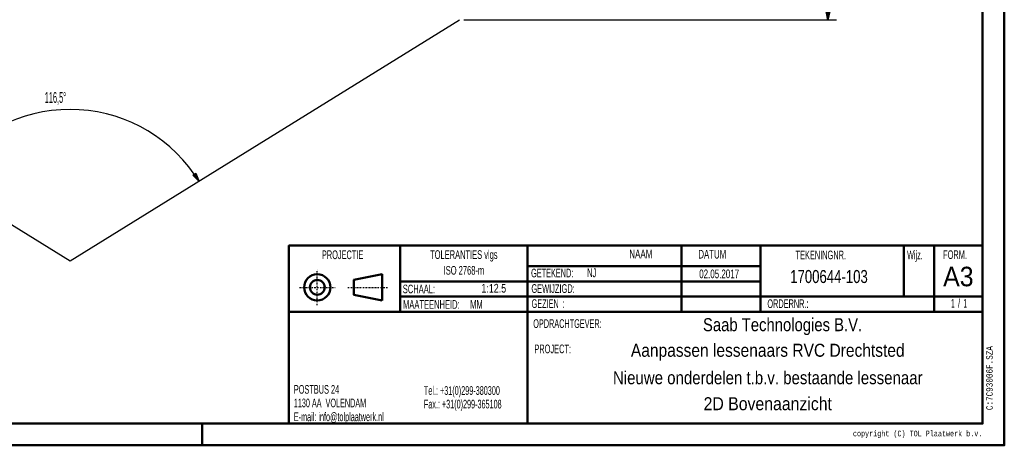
# Model space of a CAD drawing. Extents: x -7591 to -2491, y 6498 to 10061.
# Tile 53 of 125: x -5329 to -2491, y 6498 to 7724. Entities that reach past the tile are written whole.
import ezdxf
from ezdxf.enums import TextEntityAlignment as Align

# ---------------------------------------------------------------- set-up
doc = ezdxf.new("R2010")
doc.units = 0
doc.header["$MEASUREMENT"] = 0
doc.linetypes.add('DASHDOT', pattern=[8.5, 4, -2, 0.5, -2])
for name, color, linetype in [('DIM49', 4, 'CONTINUOUS'), ('LE_MIDDLE', 7, 'CONTINUOUS'), ('LE_RED', 1, 'CONTINUOUS'), ('TXT_ALL', 7, 'CONTINUOUS'), ('TXT_DIM49', 2, 'CONTINUOUS')]:
    doc.layers.add(name, color=color, linetype=linetype)
doc.layers.add('LE_ALL', color=7, linetype='CONTINUOUS', lineweight=50)
doc.styles.add('MONOTXT', font='monotxt.shx')

# ---------------------------------------------------------------- blocks, each defined once
blk = doc.blocks.new('_D2', base_point=(-5184.3, 7028.4))
at = {"layer": 'DIM49', "color": 1}
for p, q in [((-5556.3, 7258.6), (-5546.7, 7282.3)), ((-5538.4, 7276.8), (-5556.3, 7258.6)), ((-5543.2, 7278.5), (-5555.6, 7259.7)), ((-5545.3, 7279.9), (-5550.8, 7271.5)), ((-5546.7, 7282.3), (-5538.4, 7276.8)), ((-5541.2, 7277.1), (-5546.7, 7268.8)), ((-4830.2, 7276.8), (-4821.8, 7282.3)), ((-4812.3, 7258.6), (-4830.2, 7276.8)), ((-4827.4, 7277.1), (-4821.9, 7268.8)), ((-4825.3, 7278.5), (-4812.9, 7259.7)), ((-4823.2, 7279.9), (-4817.7, 7271.5)), ((-4821.8, 7282.3), (-4812.3, 7258.6))]:
    blk.add_line(p, q, dxfattribs=at)
blk.add_arc((-5184.3, 7028.4), 437.5, 35.0245, 144.9755, dxfattribs=at)
at = {"layer": 'TXT_DIM49', "width": 0.467}
blk.add_text('116,5°', height=31.25, rotation=359.9943, dxfattribs=at).set_placement((-5226.4, 7484.7), align=Align.CENTER)
blk = doc.blocks.new('_D8', base_point=(-5184.3, 9425.3))
at = {"layer": 'DIM49', "color": 1}
for p, q in [((-2974.3, 9425.3), (-5171.8, 9425.3)), ((-3004.3, 9400.3), (-2999.3, 9425.3)), ((-2999.3, 9425.3), (-2994.3, 9400.3)), ((-2999.3, 9401.6), (-2999.3, 9424.1)), ((-2994.3, 9400.3), (-3004.3, 9400.3)), ((-3001.8, 9401.6), (-3001.8, 9411.6)), ((-2999.3, 7748), (-2999.3, 9400.3)), ((-2996.8, 9401.6), (-2996.8, 9411.6)), ((-2974.3, 7723), (-4049.3, 7723)), ((-2999.3, 7723), (-3004.3, 7748)), ((-3004.3, 7748), (-2994.3, 7748)), ((-3001.8, 7746.8), (-3001.8, 7736.8)), ((-2994.3, 7748), (-2999.3, 7723)), ((-2999.3, 7746.8), (-2999.3, 7724.3)), ((-2996.8, 7746.8), (-2996.8, 7736.8))]:
    blk.add_line(p, q, dxfattribs=at)
at = {"layer": 'TXT_DIM49', "width": 0.526}
blk.add_text('1702,3', height=31.25, rotation=90, dxfattribs=at).set_placement((-3018.1, 8526.5), align=Align.CENTER)

msp = doc.modelspace()

# ---------------------------------------------------------------- linework, layer by layer
at = {"layer": 'LE_ALL', "color": 10}
for p, q in [((-4232.6, 7073.5), (-4232.6, 6883.1)), ((-3865.4, 7073.5), (-3865.4, 6561)), ((-3421.2, 7073.5), (-3421.2, 6883.1)), ((-3193.6, 7073.5), (-3193.6, 6883.1)), ((-2780.8, 7073.5), (-2780.8, 6926.9)), ((-2693.3, 7073.5), (-2693.3, 6883.1)), ((-2553.5, 6883.1), (-4553.5, 6883.1))]:
    msp.add_line(p, q, dxfattribs=at)
at = {"layer": 'LE_ALL', "color": 1}
for p, q in [((-3193.6, 7014.4), (-3865.4, 7014.4)), ((-3193.6, 6926.9), (-4232.6, 6926.9)), ((-4803.5, 6561), (-4803.5, 6498.5))]:
    msp.add_line(p, q, dxfattribs=at)
at = {"layer": 'LE_ALL', "color": 10}
for points in [[(-7591, 6498.5), (-2491, 6498.5), (-2491, 10061), (-7591, 10061), (-7591, 6498.5)], [(-7528.5, 6561), (-2553.5, 6561), (-2553.5, 9998.5), (-7528.5, 9998.5), (-7528.5, 6561)], [(-2553.5, 7073.5), (-4553.5, 7073.5), (-4553.5, 6561)], [(-4284.5, 6915.5), (-4366.1, 6932), (-4366.1, 6974.8), (-4284.5, 6991.3), (-4284.5, 6915.5)], [(-2553.5, 6926.9), (-3193.6, 6926.9)]]:
    msp.add_lwpolyline(points, dxfattribs=at)
at = {"layer": 'LE_ALL', "color": 1}
msp.add_lwpolyline([(-3193.6, 6970.6), (-3865.4, 6970.6), (-4232.6, 6970.6)], dxfattribs=at)
at = {"layer": 'LE_ALL', "color": 10}
for radius in [37.9, 21.4]:
    msp.add_circle((-4471.5, 6953.4), radius, dxfattribs=at)
at = {"layer": 'LE_MIDDLE', "color": 1, "linetype": 'DASHDOT'}
for p, q in [((-4471.5, 6902.3), (-4471.5, 7004.5)), ((-4522.6, 6953.4), (-4420.4, 6953.4)), ((-4383.2, 6953.4), (-4267.3, 6953.4))]:
    msp.add_line(p, q, dxfattribs=at)
at = {"layer": 'LE_RED'}
msp.add_lwpolyline([(-4061.8, 7723), (-5184.3, 7028.4), (-6306.8, 7723)], dxfattribs=at)

# ---------------------------------------------------------------- block references
at = {"layer": 'DIM49'}
for name, p in [('_D8', (-5184.3, 9425.3)), ('_D2', (-5184.3, 7028.4))]:
    msp.add_blockref(name, p, dxfattribs=at)

# ---------------------------------------------------------------- texts
at = {"layer": 'TXT_ALL', "color": 6}
for s, width, p in [('PROJECTIE', 0.557, (-4398.5, 7034.7)), ('TOLERANTIES vlgs', 0.566, (-4049, 7035.2)), ('ISO 2768-m', 0.597, (-4048.8, 6989.9))]:
    msp.add_text(s, height=25, dxfattribs=dict(at, width=width)).set_placement(p, align=Align.CENTER)
for s, width, p in [('NAAM', 0.691, (-3572.1, 7037.2)), ('DATUM', 0.675, (-3373, 7036.4)), ('TEKENINGNR.', 0.558, (-3092.8, 7034.2)), ('Wijz.', 0.5, (-2771.2, 7034.2)), ('FORM.', 0.584, (-2667.2, 7035)), ('GETEKEND:', 0.58, (-3855.2, 6982.1)), ('SCHAAL:', 0.569, (-4225, 6936.2)), ('GEWIJZIGD:', 0.536, (-3854.3, 6937.4)), ('MAATEENHEID:     MM', 0.599, (-4224.3, 6891.6)), ('GEZIEN  :', 0.526, (-3853.7, 6894.1)), ('ORDERNR.:', 0.554, (-3174, 6893.8)), ('OPDRACHTGEVER:', 0.609, (-3849, 6836.5)), ('PROJECT:', 0.562, (-3845.9, 6763.6))]:
    msp.add_text(s, height=25, dxfattribs=dict(at, width=width)).set_placement(p)
at = {"layer": 'TXT_ALL', "color": 5, "width": 0.953}
msp.add_text('A3', height=56.25, dxfattribs=at).set_placement((-2623.4, 7012.7), align=Align.TOP_CENTER)
at = {"layer": 'TXT_ALL', "color": 5}
for s, width, p in [('NJ', 0.566, (-3693.5, 6982.7)), ('1:12.5', 0.766, (-3998.3, 6938.3)), ('1', 0.449, (-2608.9, 6895.2))]:
    msp.add_text(s, height=25, dxfattribs=dict(at, width=width)).set_placement(p)
for s, height, width, p in [('02.05.2017', 25, 0.687, (-3313, 6979.7)), ('1700644-103', 37.5, 0.757, (-2996.4, 6965.8)), ('/', 25, 0.654, (-2621.4, 6895.2)), ('Saab Technologies B.V.', 37.5, 0.853, (-3130.2, 6827.1)), ('Aanpassen lessenaars RVC Drechtsted', 37.5, 0.893, (-3172.9, 6753.4)), ('Nieuwe onderdelen t.b.v. bestaande lessenaar', 37.5, 0.863, (-3172.9, 6674.3)), ('2D Bovenaanzicht', 37.5, 0.909, (-3172.9, 6599.5))]:
    msp.add_text(s, height=height, dxfattribs=dict(at, width=width)).set_placement(p, align=Align.CENTER)
at = {"layer": 'TXT_ALL', "color": 5, "width": 0.449}
msp.add_text('1', height=25, dxfattribs=at).set_placement((-2633.9, 6895.2), align=Align.RIGHT)
at = {"layer": 'TXT_ALL', "color": 1, "style": 'MONOTXT', "width": 0.812}
msp.add_text('C:7C93006F.SZA', height=18.75, rotation=90.0002, dxfattribs=at).set_placement((-2524.5, 6599.8))
at = {"layer": 'TXT_ALL', "color": 6}
for s, width, p in [('POSTBUS 24', 0.634, (-4539.2, 6659.5)), ('Tel.: +31(0)299-380300', 0.523, (-4164.2, 6656.2)), ('1130 AA  VOLENDAM', 0.604, (-4539.2, 6620.4)), ('Fax.: +31(0)299-365108', 0.521, (-4164.2, 6617.1)), ('E-mail: info@tolplaatwerk.nl', 0.5, (-4539.2, 6580.5))]:
    msp.add_text(s, height=25, dxfattribs=dict(at, width=width)).set_placement(p, align=Align.MIDDLE_LEFT)
at = {"layer": 'TXT_ALL', "color": 6, "style": 'MONOTXT', "width": 0.75}
msp.add_text('copyright (C) TOL Plaatwerk b.v.', height=16.25, dxfattribs=at).set_placement((-2554.2, 6540.5), align=Align.TOP_RIGHT)

doc.saveas('drawing.dxf')
